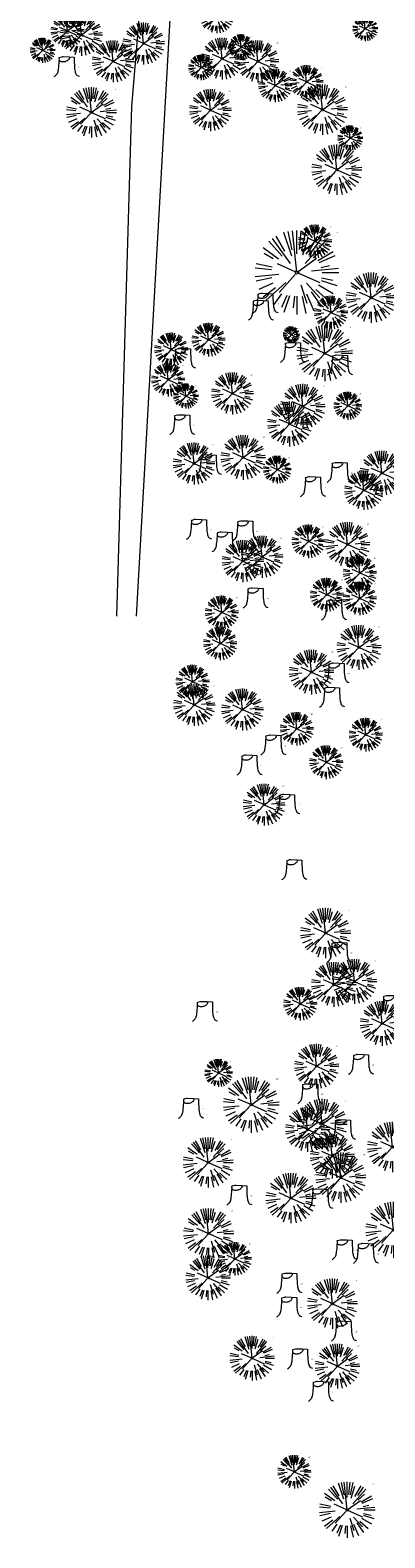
# Model space of a CAD drawing. Header units: feet. Extents: x 1134296 to 1140710, y 647902 to 651315.
# Tile 1 of 256: x 1134442 to 1134569, y 647902 to 648441. Entities that reach past the tile are written whole.
import ezdxf
from ezdxf.lldxf.tags import DXFTag

# ---------------------------------------------------------------- set-up
doc = ezdxf.new("R2010")
doc.units = ezdxf.units.FT
doc.header["$MEASUREMENT"] = 0
for name, color, linetype in [('C-PRKG-ASPH', 8, 'Continuous'), ('G-TEXT-ST02', 2, 'Continuous'), ('G-XREF', 7, 'Continuous')]:
    doc.layers.add(name, color=color, linetype=linetype)
for name, color, linetype, lineweight in [('V-SITE-VEGE', 8, 'Continuous', 18), ('V-SITE-VEGE-TEXT', 8, 'Continuous', 18), ('V-UTIL-POWR-LINE-UNDR', 8, 'EXIST_PROP POWER UNDERGROUND LINE 1', 15)]:
    doc.layers.add(name, color=color, linetype=linetype, lineweight=lineweight)
doc.styles.add('SEI-Dim & Leader', font='tahoma.ttf')
doc.styles.get("Standard").update_dxf_attribs({"font": 'arial.ttf'})
tags = doc.linetypes.add('EXIST_PROP POWER UNDERGROUND LINE 1', pattern='A,1.5,-0.2,["P-UG",Standard,S=0.08,R=0,X=-0.1,Y=-0.04],-0.3', length=2).pattern_tags.tags
tags[6] = DXFTag(74, 10)

# ---------------------------------------------------------------- blocks, each defined once
blk = doc.blocks.new('V-SITE-VEGE-Coniferious Tree 2')
at = {"color": 0, "linetype": 'ByBlock'}
for p, q in [((-0.176, 0.195), (-0.335, 0.372)), ((-0.079, 0.109), (-0.294, 0.405)), ((-0.146, 0.253), (-0.25, 0.433)), ((-0.063, 0.193), (-0.155, 0.476)), ((-0.057, 0.27), (-0.104, 0.489)), ((0, 0.003), (-0.052, 0.497)), ((0, 0.222), (0, 0.5)), ((0.029, 0.275), (0.052, 0.497)), ((0.057, 0.269), (0.104, 0.489)), ((0.069, 0.211), (0.138, 0.426)), ((0.098, 0.109), (0.335, 0.372)), ((0.139, 0.241), (0.25, 0.433)), ((0.187, 0.257), (0.294, 0.405)), ((-0.22, 0.16), (-0.405, 0.294)), ((-0.284, 0.164), (-0.393, 0.227)), ((0.192, 0.173), (0.312, 0.281)), ((0.249, 0.144), (0.433, 0.25)), ((0.266, 0.118), (0.457, 0.203)), ((-0.306, 0.032), (-0.497, 0.052)), ((-0.296, 0.063), (-0.489, 0.104)), ((-0.02, 0.009), (-0.232, 0.103)), ((-0.001, -0.001), (0.235, 0.171)), ((0.173, 0.018), (0.497, 0.052)), ((0.287, 0.061), (0.388, 0.083)), ((0.302, 0), (0.5, 0)), ((-0.218, -0.023), (-0.497, -0.052)), ((-0.302, -0.064), (-0.489, -0.104)), ((-0.288, -0.128), (-0.457, -0.203)), ((-0.132, -0.119), (-0.372, -0.335)), ((-0.023, -0.026), (-0.214, -0.237)), ((0.018, -0.008), (0.272, -0.121)), ((0.048, -0.147), (0.119, -0.367)), ((0.114, -0.127), (0.272, -0.302)), ((0.256, -0.148), (0.433, -0.25)), ((0.289, -0.094), (0.476, -0.155)), ((0.294, -0.062), (0.427, -0.091)), ((-0.255, -0.185), (-0.405, -0.294)), ((-0.184, -0.254), (-0.277, -0.381)), ((-0.121, -0.273), (-0.186, -0.417)), ((-0.091, -0.28), (-0.155, -0.476)), ((-0.03, -0.282), (-0.044, -0.422)), ((0, -0.282), (0, -0.5)), ((0.061, -0.287), (0.104, -0.489)), ((0.113, -0.254), (0.203, -0.457)), ((0.169, -0.232), (0.294, -0.405)), ((0.225, -0.203), (0.372, -0.335))]:
    blk.add_line(p, q, dxfattribs=at)
blk.add_circle((0, 0), 0.0208)
blk = doc.blocks.new('V-SITE-VEGE-Stump')
for points in [[(-0.123, -0.014, 0.052613), (-0.099, 0.008, 0.106195), (-0.091, 0.022, 0.044862), (-0.084, 0.053, 0.020074), (-0.078, 0.123, 0.011675), (-0.077, 0.136, 0.007866), (-0.078, 0.156)], [(-0.078, 0.156, -0.027668), (-0.053, 0.163, -0.067978), (-0.043, 0.164), (0.009, 0.162), (0.054, 0.159)], [(0.015, 0.161, -0.082864), (0.008, 0.142, -0.111324), (-0.002, 0.131, -0.039313), (-0.016, 0.122, -0.049197), (-0.028, 0.118, -0.066002), (-0.045, 0.116, -0.070187), (-0.06, 0.118, -0.114859), (-0.069, 0.122, -0.075938), (-0.077, 0.133)], [(0.054, 0.159, 0.004334), (0.054, 0.137, 0.008344), (0.054, 0.125), (0.056, 0.076, 0.046252), (0.062, 0.032, 0.069625), (0.073, 0.004, 0.149725), (0.079, -0.002, 0.058523), (0.099, -0.009)]]:
    blk.add_lwpolyline(points, format="xyb")
blk = doc.blocks.new('C_XBASE-PACTOLA_02403811')
at = {"layer": 'V-UTIL-POWR-LINE-UNDR', "flags": 128}
for points in [[(1134480.13, 648231.49), (1134495, 648496.17), (1134496.35, 648566.44), (1134464.63, 648641.53), (1134459.68, 648691.6), (1134473.79, 648747.28), (1134487.67, 648772.88), (1134492.62, 648802.57), (1134496.09, 648841.02), (1134500.8, 648860.32), (1134494.59, 648928.38), (1134495.61, 649027.12), (1134495.96, 649106.74), (1134599.22, 649131.5), (1134637.55, 649168.54), (1134656.34, 649214.88), (1134694.64, 649279.09), (1134746.48, 649319.73), (1134803.11, 649342.85), (1134848.62, 649349.48), (1134877.8, 649337.9), (1134908.97, 649315.13), (1134965.72, 649315.53), (1135021.66, 649297.83), (1135074.57, 649267.3), (1135109.81, 649210.95), (1135119.86, 649164.36), (1135144.6, 649102.15)], [(1134473.06, 648231.49), (1134478.46, 648413.9), (1134486.34, 648507.97), (1134488, 648563.71), (1134458.97, 648637.48), (1134452.33, 648694.36), (1134469.76, 648757.01), (1134484.27, 648785.6), (1134490.08, 648837.1), (1134491.32, 648874.4), (1134488.84, 648928), (1134492.85, 649108.17)]]:
    blk.add_lwpolyline(points, dxfattribs=at)
at = {"layer": 'V-SITE-VEGE', "rotation": 8.537736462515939e-07}
for p, xscale, yscale, zscale in [((1134508.84, 648446.15), 11.99985504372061, 11.99985504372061, 11.99985504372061), ((1134455.38, 648440.99), 11.99985504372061, 11.99985504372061, 11.99985504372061), ((1134529.79, 648421.47), 11.99985504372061, 11.99985504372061, 11.99985504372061), ((1134541.01, 648422.73), 11.99985504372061, 11.99985504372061, 11.99985504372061), ((1134544.06, 648365.66), 11.99985504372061, 11.99985504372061, 11.99985504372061), ((1134549.79, 648340.2), 11.99985504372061, 11.99985504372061, 11.99985504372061), ((1134492.57, 648326.98), 11.99985504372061, 11.99985504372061, 11.99985504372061), ((1134505.93, 648330.46), 11.99985504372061, 11.99985504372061, 11.99985504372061), ((1134535.57, 648332.24), 5.999927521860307, 5.999927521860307, 5.999927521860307), ((1134491.47, 648316.16), 11.99985504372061, 11.99985504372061, 11.99985504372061), ((1134539.67, 648306.6), 15.99980672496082, 15.99980672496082, 15.99980672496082), ((1134534.95, 648300.28), 15.99980672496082, 15.99980672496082, 15.99980672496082), ((1134518.29, 648288.3), 15.99980672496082, 15.99980672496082, 15.99980672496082), ((1134568.03, 648282.72), 15.99980672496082, 15.99980672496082, 15.99980672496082), ((1134541.72, 648258.27), 11.99985504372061, 11.99985504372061, 11.99985504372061), ((1134555.71, 648257.13), 15.99980672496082, 15.99980672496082, 15.99980672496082), ((1134560.1, 648246.98), 11.99985504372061, 11.99985504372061, 11.99985504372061), ((1134548.25, 648239.16), 11.99985504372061, 11.99985504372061, 11.99985504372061), ((1134560.05, 648237.84), 11.99985504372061, 11.99985504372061, 11.99985504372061), ((1134510.66, 648232.83), 11.99985504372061, 11.99985504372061, 11.99985504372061), ((1134510.1, 648221.75), 11.99985504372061, 11.99985504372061, 11.99985504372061), ((1134559.76, 648220.3), 15.99980672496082, 15.99980672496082, 15.99980672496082), ((1134542.78, 648211.45), 15.99980672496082, 15.99980672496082, 15.99980672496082), ((1134500.21, 648208.04), 11.99985504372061, 11.99985504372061, 11.99985504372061), ((1134537.51, 648191.15), 11.99985504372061, 11.99985504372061, 11.99985504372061), ((1134562.2, 648189.05), 11.99985504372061, 11.99985504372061, 11.99985504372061), ((1134548.09, 648179.18), 11.99985504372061, 11.99985504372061, 11.99985504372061), ((1134550.76, 648099.66), 15.99980672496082, 15.99980672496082, 15.99980672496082), ((1134558.15, 648100.73), 15.99980672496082, 15.99980672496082, 15.99980672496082), ((1134538.79, 648092.71), 11.99985504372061, 11.99985504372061, 11.99985504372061), ((1134568.12, 648085.66), 15.99980672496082, 15.99980672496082, 15.99980672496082), ((1134544.62, 648070.34), 15.99980672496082, 15.99980672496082, 15.99980672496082), ((1134541.4, 648047.72), 15.99980672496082, 15.99980672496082, 15.99980672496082), ((1134550.23, 648038.17), 15.99980672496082, 15.99980672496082, 15.99980672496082), ((1134515.33, 648001.39), 11.99985504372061, 11.99985504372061, 11.99985504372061), ((1134505.73, 647994.59), 15.99980672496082, 15.99980672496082, 15.99980672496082), ((1134521.49, 647965.8), 15.99980672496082, 15.99980672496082, 15.99980672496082), ((1134552.09, 647962.97), 15.99980672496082, 15.99980672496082, 15.99980672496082), ((1134536.65, 647925.15), 11.99985504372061, 11.99985504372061, 11.99985504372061)]:
    blk.add_blockref('V-SITE-VEGE-Coniferious Tree 2', p, dxfattribs=dict(at, xscale=xscale, yscale=yscale, zscale=zscale))
at = {"layer": 'V-SITE-VEGE'}
for name, p, xscale, yscale, zscale in [('V-SITE-VEGE-Coniferious Tree 2', (1134460.42, 648439.62), 14.99981880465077, 14.99981880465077, 14.99981880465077), ('V-SITE-VEGE-Coniferious Tree 2', (1134562.02, 648441.82), 8.999891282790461, 8.999891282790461, 8.999891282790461), ('V-SITE-VEGE-Coniferious Tree 2', (1134482.69, 648436.5), 14.99981880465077, 14.99981880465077, 14.99981880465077), ('V-SITE-VEGE-Coniferious Tree 2', (1134446.52, 648434.06), 8.999891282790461, 8.999891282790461, 8.999891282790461), ('V-SITE-VEGE-Coniferious Tree 2', (1134471.75, 648430.1), 14.99981880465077, 14.99981880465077, 14.99981880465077), ('V-SITE-VEGE-Coniferious Tree 2', (1134510.8, 648431.06), 14.99981880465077, 14.99981880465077, 14.99981880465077), ('V-SITE-VEGE-Coniferious Tree 2', (1134517.64, 648435.28), 8.999891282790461, 8.999891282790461, 8.999891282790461), ('V-SITE-VEGE-Coniferious Tree 2', (1134523.59, 648430.08), 14.99981880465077, 14.99981880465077, 14.99981880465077), ('V-SITE-VEGE-Stump', (1134455.61, 648425.21), 40.31522404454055, 40.31522404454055, 40.31522404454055), ('V-SITE-VEGE-Coniferious Tree 2', (1134503.27, 648427.92), 8.999891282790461, 8.999891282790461, 8.999891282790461), ('V-SITE-VEGE-Coniferious Tree 2', (1134463.96, 648411.84), 17.99978256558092, 17.99978256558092, 17.99978256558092), ('V-SITE-VEGE-Coniferious Tree 2', (1134506.61, 648412.66), 14.99981880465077, 14.99981880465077, 14.99981880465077), ('V-SITE-VEGE-Coniferious Tree 2', (1134546.7, 648412.82), 17.99978256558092, 17.99978256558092, 17.99978256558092), ('V-SITE-VEGE-Coniferious Tree 2', (1134556.66, 648402.66), 8.999891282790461, 8.999891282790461, 8.999891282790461), ('V-SITE-VEGE-Coniferious Tree 2', (1134551.85, 648391.29), 17.99978256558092, 17.99978256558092, 17.99978256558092), ('V-SITE-VEGE-Coniferious Tree 2', (1134537.59, 648354.52), 29.99963760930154, 29.99963760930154, 29.99963760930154), ('V-SITE-VEGE-Coniferious Tree 2', (1134564.2, 648345.51), 17.99978256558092, 17.99978256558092, 17.99978256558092), ('V-SITE-VEGE-Stump', (1134525.15, 648337.99), 40.31522404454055, 40.31522404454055, 40.31522404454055), ('V-SITE-VEGE-Stump', (1134526.81, 648340.52), 40.31522404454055, 40.31522404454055, 40.31522404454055), ('V-SITE-VEGE-Coniferious Tree 2', (1134547.53, 648325.59), 19.99975840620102, 19.99975840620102, 19.99975840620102), ('V-SITE-VEGE-Stump', (1134497.28, 648320.78), 40.31522404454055, 40.31522404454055, 40.31522404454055), ('V-SITE-VEGE-Stump', (1134536.65, 648322.87), 40.31522404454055, 40.31522404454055, 40.31522404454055), ('V-SITE-VEGE-Stump', (1134553.5, 648318.4), 40.31522404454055, 40.31522404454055, 40.31522404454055), ('V-SITE-VEGE-Coniferious Tree 2', (1134514.48, 648311.22), 14.99981880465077, 14.99981880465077, 14.99981880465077), ('V-SITE-VEGE-Coniferious Tree 2', (1134497.8, 648310.28), 8.999891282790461, 8.999891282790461, 8.999891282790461), ('V-SITE-VEGE-Coniferious Tree 2', (1134555.78, 648306.81), 9.999879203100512, 9.999879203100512, 9.999879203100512), ('V-SITE-VEGE-Stump', (1134497.01, 648296.99), 40.31522404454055, 40.31522404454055, 40.31522404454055), ('V-SITE-VEGE-Coniferious Tree 2', (1134500.72, 648286.11), 14.99981880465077, 14.99981880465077, 14.99981880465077), ('V-SITE-VEGE-Stump', (1134506.46, 648282.72), 40.31522404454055, 40.31522404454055, 40.31522404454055), ('V-SITE-VEGE-Coniferious Tree 2', (1134530.54, 648283.93), 9.999879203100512, 9.999879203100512, 9.999879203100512), ('V-SITE-VEGE-Stump', (1134553.39, 648279.93), 40.31522404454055, 40.31522404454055, 40.31522404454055), ('V-SITE-VEGE-Stump', (1134543.84, 648274.85), 40.31522404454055, 40.31522404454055, 40.31522404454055), ('V-SITE-VEGE-Coniferious Tree 2', (1134561.53, 648276.54), 13.99983088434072, 13.99983088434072, 13.99983088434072), ('V-SITE-VEGE-Stump', (1134503.02, 648259.58), 40.31522404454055, 40.31522404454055, 40.31522404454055), ('V-SITE-VEGE-Stump', (1134519.58, 648259.02), 40.31522404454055, 40.31522404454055, 40.31522404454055), ('V-SITE-VEGE-Stump', (1134512.22, 648255.06), 40.31522404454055, 40.31522404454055, 40.31522404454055), ('V-SITE-VEGE-Coniferious Tree 2', (1134518.23, 648251.19), 14.99981880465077, 14.99981880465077, 14.99981880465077), ('V-SITE-VEGE-Coniferious Tree 2', (1134525.09, 648252.76), 14.99981880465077, 14.99981880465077, 14.99981880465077), ('V-SITE-VEGE-Stump', (1134523.27, 648235), 40.31522404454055, 40.31522404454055, 40.31522404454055), ('V-SITE-VEGE-Stump', (1134551.38, 648230.69), 40.31522404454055, 40.31522404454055, 40.31522404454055), ('V-SITE-VEGE-Stump', (1134552.28, 648208.13), 40.31522404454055, 40.31522404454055, 40.31522404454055), ('V-SITE-VEGE-Coniferious Tree 2', (1134500.78, 648199.7), 14.99981880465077, 14.99981880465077, 14.99981880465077), ('V-SITE-VEGE-Coniferious Tree 2', (1134518.07, 648198.06), 14.99981880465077, 14.99981880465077, 14.99981880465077), ('V-SITE-VEGE-Stump', (1134550.66, 648199.46), 40.31522404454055, 40.31522404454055, 40.31522404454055), ('V-SITE-VEGE-Stump', (1134529.63, 648182.33), 40.31522404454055, 40.31522404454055, 40.31522404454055), ('V-SITE-VEGE-Stump', (1134521.1, 648175.21), 40.31522404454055, 40.31522404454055, 40.31522404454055), ('V-SITE-VEGE-Coniferious Tree 2', (1134525.83, 648163.99), 14.99981880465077, 14.99981880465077, 14.99981880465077), ('V-SITE-VEGE-Stump', (1134534.58, 648161.14), 40.31522404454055, 40.31522404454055, 40.31522404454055), ('V-SITE-VEGE-Stump', (1134537.18, 648137.74), 40.31522404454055, 40.31522404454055, 40.31522404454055), ('V-SITE-VEGE-Coniferious Tree 2', (1134547.82, 648118.02), 17.99978256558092, 17.99978256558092, 17.99978256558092), ('V-SITE-VEGE-Stump', (1134553.28, 648108.11), 40.31522404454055, 40.31522404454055, 40.31522404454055), ('V-SITE-VEGE-Stump', (1134571.79, 648089.11), 40.31522404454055, 40.31522404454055, 40.31522404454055), ('V-SITE-VEGE-Stump', (1134505.11, 648086.95), 40.31522404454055, 40.31522404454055, 40.31522404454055), ('V-SITE-VEGE-Stump', (1134561.04, 648068.01), 40.31522404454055, 40.31522404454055, 40.31522404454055), ('V-SITE-VEGE-Coniferious Tree 2', (1134509.54, 648067.94), 9.999879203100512, 9.999879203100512, 9.999879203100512), ('V-SITE-VEGE-Coniferious Tree 2', (1134521.22, 648056.56), 19.99975840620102, 19.99975840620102, 19.99975840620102), ('V-SITE-VEGE-Stump', (1134542.83, 648057.49), 40.31522404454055, 40.31522404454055, 40.31522404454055), ('V-SITE-VEGE-Stump', (1134500.17, 648052.3), 40.31522404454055, 40.31522404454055, 40.31522404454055), ('V-SITE-VEGE-Coniferious Tree 2', (1134546.61, 648049.64), 17.99978256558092, 17.99978256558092, 17.99978256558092), ('V-SITE-VEGE-Stump', (1134554.59, 648044.66), 40.31522404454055, 40.31522404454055, 40.31522404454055), ('V-SITE-VEGE-Coniferious Tree 2', (1134571.75, 648041.42), 17.99978256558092, 17.99978256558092, 17.99978256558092), ('V-SITE-VEGE-Coniferious Tree 2', (1134505.8, 648035.89), 17.99978256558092, 17.99978256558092, 17.99978256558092), ('V-SITE-VEGE-Coniferious Tree 2', (1134553.28, 648030.48), 17.99978256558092, 17.99978256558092, 17.99978256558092), ('V-SITE-VEGE-Coniferious Tree 2', (1134535.44, 648023.12), 17.99978256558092, 17.99978256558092, 17.99978256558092), ('V-SITE-VEGE-Stump', (1134517.43, 648021.18), 40.31522404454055, 40.31522404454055, 40.31522404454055), ('V-SITE-VEGE-Stump', (1134546.45, 648019.85), 40.31522404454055, 40.31522404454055, 40.31522404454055), ('V-SITE-VEGE-Coniferious Tree 2', (1134572.16, 648011.77), 19.99975840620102, 19.99975840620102, 19.99975840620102), ('V-SITE-VEGE-Coniferious Tree 2', (1134505.95, 648010.45), 17.99978256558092, 17.99978256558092, 17.99978256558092), ('V-SITE-VEGE-Stump', (1134555.18, 648001.63), 40.31522404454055, 40.31522404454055, 40.31522404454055), ('V-SITE-VEGE-Stump', (1134562.74, 648000.34), 40.31522404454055, 40.31522404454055, 40.31522404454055), ('V-SITE-VEGE-Stump', (1134535.39, 647989.7), 40.31522404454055, 40.31522404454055, 40.31522404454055), ('V-SITE-VEGE-Coniferious Tree 2', (1134550.26, 647985.35), 17.99978256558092, 17.99978256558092, 17.99978256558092), ('V-SITE-VEGE-Stump', (1134535.31, 647981.14), 40.31522404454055, 40.31522404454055, 40.31522404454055), ('V-SITE-VEGE-Stump', (1134554.88, 647972.54), 40.31522404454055, 40.31522404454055, 40.31522404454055), ('V-SITE-VEGE-Stump', (1134539.21, 647962.61), 40.31522404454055, 40.31522404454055, 40.31522404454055), ('V-SITE-VEGE-Stump', (1134546.65, 647950.94), 40.31522404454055, 40.31522404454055, 40.31522404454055), ('V-SITE-VEGE-Coniferious Tree 2', (1134555.59, 647911.51), 19.99975840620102, 19.99975840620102, 19.99975840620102)]:
    blk.add_blockref(name, p, dxfattribs=dict(at, xscale=xscale, yscale=yscale, zscale=zscale))
at = {"layer": 'V-SITE-VEGE-TEXT', "char_height": 0.4, "attachment_point": 7, "style": 'SEI-Dim & Leader'}
for s, insert in [('9"', (1134450, 648437.56)), ('15"', (1134478.23, 648436.6)), ('15"', (1134517.28, 648437.56)), ('9"', (1134521.13, 648438.78)), ('15"', (1134530.07, 648436.58)), ('9"', (1134506.76, 648431.42)), ('15"', (1134459.08, 648427.81)), ('12"', (1134534.78, 648426.47)), ('12"', (1134546, 648427.73)), ('18"', (1134471.93, 648419.84)), ('15"', (1134513.09, 648419.16)), ('18"', (1134554.68, 648420.82)), ('9"', (1134560.15, 648406.16)), ('18"', (1134559.82, 648399.29)), ('12"', (1134549.04, 648370.66)), ('30"', (1134551.55, 648368.52)), ('18"', (1134530.29, 648343.11)), ('12"', (1134554.78, 648345.2)), ('18"', (1134528.63, 648340.59)), ('12"', (1134510.91, 648335.46)), ('6"', (1134537.56, 648334.24)), ('20"', (1134556.5, 648334.59)), ('12"', (1134497.55, 648331.98)), ('12"', (1134500.76, 648323.38)), ('14"', (1134540.13, 648325.47)), ('12"', (1134496.45, 648321.16)), ('15"', (1134520.95, 648317.72)), ('12"', (1134556.98, 648321)), ('9"', (1134501.29, 648313.78)), ('16"', (1134546.65, 648313.6)), ('10"', (1134559.77, 648310.81)), ('16"', (1134541.93, 648307.28)), ('9"', (1134500.49, 648299.59)), ('16"', (1134525.27, 648295.3)), ('15"', (1134507.2, 648292.61)), ('6"', (1134509.93, 648285.32)), ('10"', (1134534.53, 648287.93)), ('12"', (1134556.87, 648282.53)), ('14"', (1134567.51, 648282.54)), ('20"', (1134547.31, 648277.45)), ('6"', (1134506.5, 648262.18)), ('12"', (1134546.7, 648263.27)), ('16"', (1134562.68, 648264.13)), ('15"', (1134515.69, 648257.66)), ('15"', (1134523.06, 648261.62)), ('15"', (1134524.71, 648257.69)), ('15"', (1134531.57, 648259.26)), ('12"', (1134565.09, 648251.98)), ('12"', (1134553.23, 648244.16)), ('12"', (1134565.03, 648242.84)), ('12"', (1134515.64, 648237.83)), ('15"', (1134526.75, 648237.6)), ('12"', (1134554.86, 648233.29)), ('12"', (1134515.09, 648226.75)), ('16"', (1134566.74, 648227.3)), ('16"', (1134549.76, 648218.45)), ('12"', (1134505.19, 648213.04)), ('12"', (1134555.75, 648210.73)), ('15"', (1134507.26, 648206.2)), ('15"', (1134524.55, 648204.56)), ('12"', (1134554.13, 648202.06)), ('12"', (1134542.49, 648196.15)), ('12"', (1134567.19, 648194.05)), ('12"', (1134533.11, 648184.93)), ('12"', (1134553.07, 648184.18)), ('9"', (1134524.58, 648177.81)), ('15"', (1134532.31, 648170.49)), ('12"', (1134538.06, 648163.74)), ('12"', (1134540.66, 648140.34)), ('18"', (1134555.8, 648126.02)), ('12"', (1134556.76, 648110.71)), ('16"', (1134557.74, 648106.66)), ('16"', (1134565.13, 648107.73)), ('12"', (1134543.77, 648097.71)), ('16"', (1134508.59, 648089.55)), ('16"', (1134551.6, 648077.34)), ('10"', (1134513.53, 648071.94)), ('12"', (1134564.52, 648070.61)), ('20"', (1134530.19, 648065.56)), ('12"', (1134546.31, 648060.09)), ('18"', (1134554.59, 648057.64)), ('24"', (1134503.65, 648054.9)), ('16"', (1134548.38, 648054.72)), ('12"', (1134558.07, 648047.26)), ('18"', (1134513.77, 648043.89)), ('16"', (1134557.21, 648045.17)), ('18"', (1134561.26, 648038.48)), ('18"', (1134543.41, 648031.12)), ('16"', (1134520.91, 648023.78)), ('16"', (1134549.92, 648022.45)), ('18"', (1134513.92, 648018.45)), ('12"', (1134520.31, 648006.39)), ('12"', (1134558.65, 648004.23)), ('12"', (1134566.22, 648002.94)), ('16"', (1134512.71, 648001.59)), ('16"', (1134538.87, 647992.3)), ('18"', (1134558.23, 647993.35)), ('16"', (1134538.79, 647983.74)), ('16"', (1134528.47, 647972.8)), ('12"', (1134558.36, 647975.14)), ('12"', (1134542.69, 647965.21)), ('16"', (1134559.07, 647969.97)), ('8"', (1134550.13, 647953.54)), ('12"', (1134541.63, 647930.15)), ('20"', (1134564.56, 647920.51))]:
    blk.add_mtext(s, dxfattribs=dict(at, insert=insert))
blk = doc.blocks.new('C_PHTCH-PACTOLA_02403811')
at = {"layer": 'C-PRKG-ASPH'}
h = blk.add_hatch(dxfattribs=at)
h.set_pattern_fill('ANSI31', color=256, scale=10, angle=70)
edge = h.paths.add_edge_path(flags=16)
edge.add_arc((1135093.57, 648760.36), 542, 143.5704, 153.2664, ccw=False)
edge.add_arc((1135093.57, 648760.36), 542, 133.8743, 143.5704, ccw=False)
edge.add_line((1134717.92, 649151.06), (1134791.74, 649222.04))
edge.add_arc((1134924.81, 649083.64), 192, 124.3358, 133.8743, ccw=False)
edge.add_line((1134816.52, 649242.18), (1134837.54, 649256.54))
edge.add_arc((1134886.61, 649184.7), 87, 64.8666, 124.3358, ccw=False)
edge.add_line((1134923.57, 649263.47), (1134945.86, 649253.01))
edge.add_arc((1134736.9, 648807.59), 492, 56.4591, 64.8666, ccw=False)
edge.add_line((1135008.74, 649217.67), (1135070.9, 649176.46))
edge.add_arc((1135036.64, 649124.78), 62, -10.868, 56.4591, ccw=False)
edge.add_line((1135097.53, 649113.09), (1135091.83, 649083.4))
edge.add_arc((1135001.48, 649100.74), 92, 337.8486, 349.132, ccw=False)
edge.add_line((1135086.69, 649066.05), (1135029.44, 648925.41))
edge.add_arc((1134573.75, 649110.92), 492, 335.736, 337.8486, ccw=False)
edge.add_line((1135022.29, 648908.74), (1134970.11, 648792.98))
edge.add_line((1134970.11, 648792.98), (1134955.07, 648759.62))
edge.add_arc((1134506.53, 648961.81), 492, 331.3466, 335.736, ccw=False)
edge.add_line((1134938.28, 648725.89), (1134902.77, 648660.9))
edge.add_arc((1134778.16, 648728.99), 142, 305.9573, 331.3466, ccw=False)
edge.add_line((1134861.54, 648614.05), (1134757.48, 648538.57))
edge.add_arc((1134835.58, 648430.91), 133, 125.9573, 166.4172)
edge.add_arc((1134672.28, 648470.36), 35, 244.1086, 346.4172, ccw=False)
edge.add_arc((1134691.46, 648509.91), 78.96, 214.9055, 244.1168, ccw=False)
edge.add_line((1134626.71, 648464.73), (1134623.06, 648469.96))
edge.add_arc((1134821.51, 648608.47), 242, 191.1168, 214.9138, ccw=False)
edge.add_line((1134584.05, 648561.81), (1134566.4, 648651.59))
edge.add_arc((1135049.17, 648746.46), 492, 187.9519, 191.1168, ccw=False)
edge.add_line((1134561.9, 648678.39), (1134552.83, 648743.38))
edge.add_arc((1134842.02, 648783.77), 292, 166.3961, 187.9519, ccw=False)
edge.add_line((1134558.21, 648852.45), (1134566.77, 648887.84))
edge.add_arc((1135093.57, 648760.36), 542, 158.0478, 166.3961, ccw=False)
edge.add_arc((1135093.57, 648760.36), 542, 153.2664, 158.0478, ccw=False)
edge = h.paths.add_edge_path()
edge.add_line((1134664.93, 648091.02), (1134641.75, 648097.24))
edge.add_arc((1135131.44, 647965.88), 507, 154.1155, 164.9841, ccw=False)
edge.add_arc((1135131.44, 647965.88), 507, 153.4315, 154.1155, ccw=False)
edge.add_arc((1134241.51, 648410.91), 488, 333.4315, 338.6384)
edge.add_line((1134695.99, 648233.15), (1134704.11, 648253.93))
edge.add_arc((1134529.03, 648322.41), 188, 338.6384, 377.1955)
edge.add_arc((1134651.31, 648360.25), 60, 17.1955, 74.9727)
edge.add_line((1134666.86, 648418.2), (1134661.5, 648419.81))
edge.add_arc((1134691.49, 648509.95), 95, 223.9419, 251.5981, ccw=False)
edge.add_arc((1134691.54, 648509.98), 95.06, 214.9166, 223.9393, ccw=False)
edge.add_line((1134613.59, 648455.57), (1134609.94, 648460.8))
edge.add_arc((1134821.51, 648608.47), 258, 191.1168, 214.9138, ccw=False)
edge.add_line((1134568.35, 648558.72), (1134550.7, 648648.51))
edge.add_arc((1135049.17, 648746.46), 508, 187.9519, 191.1168, ccw=False)
edge.add_line((1134546.06, 648676.18), (1134536.98, 648741.16))
edge.add_arc((1134842.02, 648783.77), 308, 166.3961, 187.9519, ccw=False)
edge.add_line((1134542.66, 648856.22), (1134551.22, 648891.6))
edge.add_arc((1135093.57, 648760.36), 558, 163.9213, 166.3961, ccw=False)
edge.add_arc((1134538.18, 648920.44), 20, 343.9213, 402.7699)
edge.add_line((1134552.86, 648934.02), (1134533.45, 648955.01))
edge.add_arc((1135093.57, 648760.36), 592.98, 146.01874, 160.8371, ccw=False)
edge.add_line((1134601.86, 649091.79), (1134616.58, 649064.03))
edge.add_arc((1134621, 649066.38), 5, 207.9516, 327.0741)
edge.add_arc((1135093.57, 648760.36), 558, 133.8743, 147.0741, ccw=False)
edge.add_line((1134706.83, 649162.6), (1134780.65, 649233.58))
edge.add_arc((1134924.81, 649083.64), 208, 124.3358, 133.8743, ccw=False)
edge.add_line((1134807.49, 649255.39), (1134828.52, 649269.75))
edge.add_arc((1134886.61, 649184.7), 103, 64.8666, 124.3358, ccw=False)
edge.add_line((1134930.36, 649277.95), (1134952.66, 649267.49))
edge.add_arc((1134736.9, 648807.59), 508, 56.4591, 64.8666, ccw=False)
edge.add_line((1135017.58, 649231), (1135079.74, 649189.8))
edge.add_arc((1135036.64, 649124.78), 78, -10.868, 56.4591, ccw=False)
edge.add_line((1135113.25, 649110.08), (1135107.54, 649080.38))
edge.add_arc((1135001.48, 649100.74), 108, 337.8486, 349.132, ccw=False)
edge.add_line((1135101.51, 649060.02), (1135044.25, 648919.38))
edge.add_arc((1134573.75, 649110.92), 508, 335.736, 337.8486, ccw=False)
edge.add_line((1135036.87, 648902.16), (1134969.66, 648753.05))
edge.add_arc((1134506.53, 648961.81), 508, 331.3466, 335.736, ccw=False)
edge.add_line((1134952.32, 648718.22), (1134916.81, 648653.23))
edge.add_arc((1134778.16, 648728.99), 158, 305.9573, 331.3466, ccw=False)
edge.add_line((1134870.94, 648601.1), (1134766.88, 648525.62))
edge.add_arc((1134835.58, 648430.91), 117, 125.9573, 162.2649)
edge.add_arc((1134752.71, 648457.41), 30, 162.2649, 196.8024)
edge.add_arc((1134835.58, 648430.91), 113, 170.9217, 197.5477)
edge.add_line((1134727.84, 648396.84), (1134731.16, 648386.32))
edge.add_arc((1134529.03, 648322.41), 212, 11.3401, 17.5477, ccw=False)
edge.add_arc((1134529.06, 648322.4), 211.97, -20.6491, 11.3422, ccw=False)
edge.add_arc((1134759.87, 648235.31), 34.72, 159.1872, 239.4136)
edge.add_line((1134742.2, 648205.42), (1134709.51, 648185.7))
edge.add_line((1134709.51, 648185.7), (1134699, 648181.01))
edge.add_arc((1135131.44, 647965.88), 483, 153.5512, 164.9841)

msp = doc.modelspace()

# ---------------------------------------------------------------- block references
at = {"layer": 'G-TEXT-ST02'}
msp.add_blockref('C_PHTCH-PACTOLA_02403811', (0, 0), dxfattribs=at)

# ---------------------------------------------------------------- next in the draw order: block references
at = {"layer": 'G-XREF'}
msp.add_blockref('C_XBASE-PACTOLA_02403811', (0, 0), dxfattribs=at)

doc.saveas('drawing.dxf')
